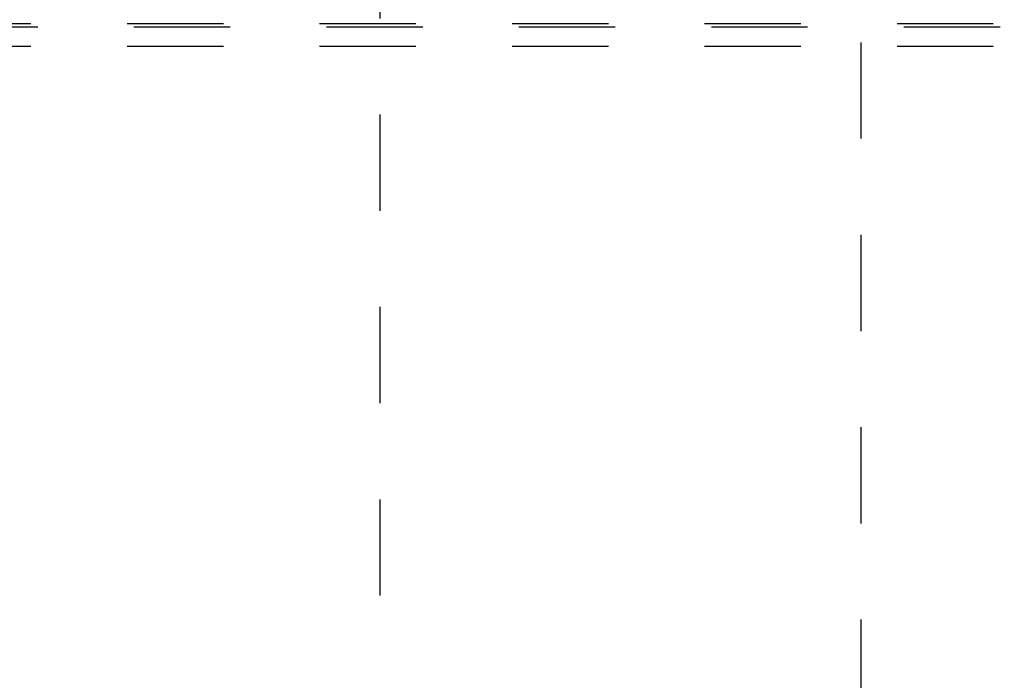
# Model space of a CAD drawing. Header units: inches. Extents: x 220 to 877, y 4 to 174.
# Tile 111 of 256: x 239.882 to 240.905, y 92.595 to 93.282. Entities that reach past the tile are written whole.
import ezdxf

# ---------------------------------------------------------------- set-up
doc = ezdxf.new("R2010")
doc.units = ezdxf.units.IN
doc.header["$LTSCALE"] = 0.5
doc.header["$MEASUREMENT"] = 0
doc.linetypes.add('HIDDEN', pattern=[0.225, 0.15, -0.075])
doc.layers.add('SID-M-H', color=4, linetype='HIDDEN')

msp = doc.modelspace()

# ---------------------------------------------------------------- linework, layer by layer
at = {"layer": 'SID-M-H'}
for p, q in [((240.25678, 93.78357), (240.25678, 92.15857)), ((240.75678, 92.15857), (240.75678, 93.78357)), ((238.99407, 93.27834), (242.30116, 93.27834)), ((242.30116, 93.27455), (238.99407, 93.27455)), ((238.99407, 93.2549), (242.30116, 93.2549))]:
    msp.add_line(p, q, dxfattribs=at)

doc.saveas('drawing.dxf')
